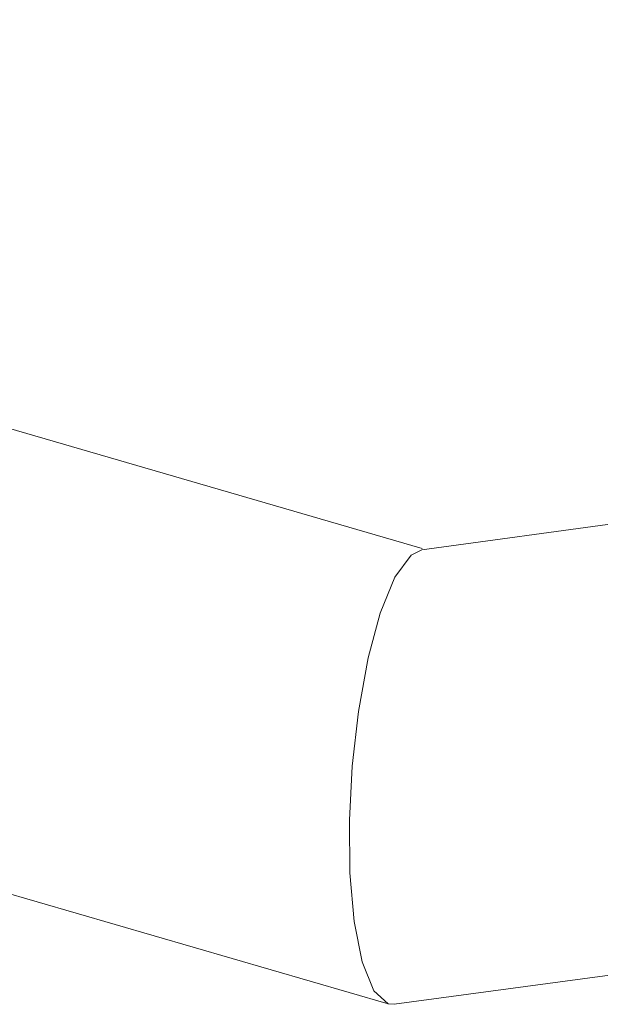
# Model space of a CAD drawing. Header units: millimetres. Extents: x 3925 to 5043, y -86 to 778.
# Tile 133 of 158: x 4838 to 4854, y 490 to 518. Entities that reach past the tile are written whole.
import ezdxf

# ---------------------------------------------------------------- set-up
doc = ezdxf.new("R2010")
doc.units = ezdxf.units.MM
doc.header["$LTSCALE"] = 46.255
doc.layers.add('140-154101-0DXF_CONTINUOUS_LINE', color=7, linetype='CONTINUOUS')

msp = doc.modelspace()

# ---------------------------------------------------------------- linework, layer by layer
at = {"layer": '140-154101-0DXF_CONTINUOUS_LINE', "color": 7, "linetype": 'Continuous', "lineweight": 0}
for p, q in [((4772.5341, 525.3065), (4849.3849, 502.9537)), ((4766.6583, 513.9976), (4848.432, 490.2129)), ((4849.3754, 502.9211), (4887.8579, 508.1508)), ((4848.5964, 490.2004), (4889.6399, 495.7781)), ((4848.5964, 490.2004), (4848.4327, 490.2128))]:
    msp.add_line(p, q, dxfattribs=at)
for points in [[(4847.3641, 493.8785), (4847.3478, 495.3496), (4847.4267, 496.8683), (4847.5985, 498.3998), (4847.8704, 499.8981), (4848.2065, 501.1431), (4848.619, 502.1522), (4849.0721, 502.771), (4849.3754, 502.9211)], [(4848.4327, 490.2128), (4848.0303, 490.5777), (4847.7043, 491.3882), (4847.482, 492.5204), (4847.3641, 493.8785)]]:
    msp.add_lwpolyline(points, dxfattribs=at)

doc.saveas('drawing.dxf')
